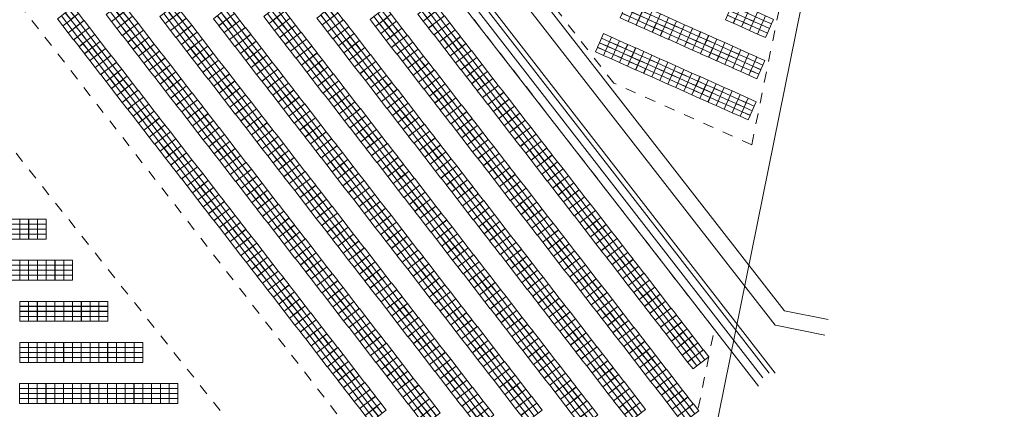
# Model space of a CAD drawing. Header units: metres. Extents: x 232744 to 233931, y 552844 to 554310.
# Tile 11 of 41: x 233568 to 233754, y 553095 to 553169. Entities that reach past the tile are written whole.
import ezdxf

# ---------------------------------------------------------------- set-up
doc = ezdxf.new("R2010")
doc.units = ezdxf.units.M
doc.linetypes.add('NLCS-HIDDEN', pattern=[4, 2, -2])
doc.layers.get('0').update_dxf_attribs({"lineweight": 18})
for name, color, linetype, lineweight in [('BH-N-beplante wallen', 251, 'Continuous', 18), ('BH-N-contouren zonneakker', 251, 'NLCS-HIDDEN', 5), ('BH-N-hekwerk', 251, 'IE-TERREINAFSCHEIDING-KUNSTMATIG-OPEN', 18), ('BH-N-verhard onderhoudspad', 251, 'Continuous', 18), ('GP-Modules', 252, 'Continuous', 9)]:
    doc.layers.add(name, color=color, linetype=linetype, lineweight=lineweight)
doc.linetypes.add('IE-TERREINAFSCHEIDING-KUNSTMATIG-OPEN', pattern='A,7,-1.5,[67,NLCS.SHX,S=0.75,R=0,X=0,Y=0],-1.5', length=10)

# ---------------------------------------------------------------- blocks, each defined once
blk = doc.blocks.new('fs_3851791_full')
for p, q in [((0, 0), (1.65, 0)), ((0, -0.93), (0, 0)), ((1.65, 0), (1.65, -0.93)), ((1.65, -0.93), (0, -0.93)), ((0, -0.94), (1.65, -0.94)), ((0, -1.87), (0, -0.94)), ((1.65, -0.94), (1.65, -1.87)), ((1.65, -1.87), (0, -1.87)), ((0, -1.89), (1.65, -1.89)), ((0, -2.82), (0, -1.89)), ((1.65, -2.82), (0, -2.82)), ((0, -2.83), (1.65, -2.83)), ((0, -3.76), (0, -2.83)), ((1.65, -1.89), (1.65, -2.82)), ((1.65, -2.83), (1.65, -3.76)), ((1.65, -3.76), (0, -3.76))]:
    blk.add_line(p, q)
blk = doc.blocks.new('fs_3851797_full')
for points in [[(0, 0, 0), (1.65, 0, 0), (1.65, -0.93, -0.34), (0, -0.93, -0.34), (0, 0, 0)], [(0, -0.94, -0.34), (1.65, -0.94, -0.34), (1.65, -1.87, -0.68), (0, -1.87, -0.68), (0, -0.94, -0.34)], [(0, -1.89, -0.69), (1.65, -1.89, -0.69), (1.65, -2.82, -1.03), (0, -2.82, -1.03), (0, -1.89, -0.69)], [(0, -2.83, -1.03), (1.65, -2.83, -1.03), (1.65, -3.76, -1.37), (0, -3.76, -1.37), (0, -2.83, -1.03)]]:
    blk.add_polyline3d(points)
blk = doc.blocks.new('fs_3851794_full')
for points in [[(0, 0, 0), (1.65, 0, 0), (1.65, -0.93, -0.34), (0, -0.93, -0.34), (0, 0, 0)], [(0, -0.94, -0.34), (1.65, -0.94, -0.34), (1.65, -1.87, -0.68), (0, -1.87, -0.68), (0, -0.94, -0.34)], [(0, -1.89, -0.69), (1.65, -1.89, -0.69), (1.65, -2.82, -1.03), (0, -2.82, -1.03), (0, -1.89, -0.69)], [(0, -2.83, -1.03), (1.65, -2.83, -1.03), (1.65, -3.76, -1.37), (0, -3.76, -1.37), (0, -2.83, -1.03)]]:
    blk.add_polyline3d(points)

msp = doc.modelspace()

# ---------------------------------------------------------------- linework, layer by layer
at = {"layer": 'BH-N-beplante wallen'}
for p, q in [((233415.85, 553481.72), (233710.54, 553102.1)), ((233708.21, 553101.22), (233413.95, 553480.25)), ((233709.4, 553102.14), (233415.14, 553481.17)), ((233412.91, 553478.95), (233707.38, 553099.64))]:
    msp.add_line(p, q, dxfattribs=at)
at = {"layer": 'BH-N-contouren zonneakker'}
for p, q in [((233680.05, 553156.85), (233461.92, 553436.58)), ((233699.04, 553110.39), (233453.02, 553427.28)), ((233681.72, 553024.93), (233437.51, 553339.5)), ((233432.78, 553312.77), (233677.64, 553004.44)), ((233706.11, 553145.24), (233680.05, 553156.85)), ((233681.72, 553024.93), (233699.04, 553110.39))]:
    msp.add_line(p, q, dxfattribs=at)
at = {"layer": 'BH-N-contouren zonneakker', "flags": 128}
msp.add_lwpolyline([(233706.11, 553145.24), (233734.3, 553284.35), (233726.95, 553317.34, -0.105166), (233726.93, 553319), (233727.95, 553324.02), (233749.66, 553431.15), (233680.91, 553585.66), (233461.92, 553436.58)], format="xyb", dxfattribs=at)
at = {"layer": 'BH-N-hekwerk', "flags": 128}
msp.add_lwpolyline([(233414.07, 553229.91), (233504.44, 553117.01), (233450.54, 553073.12), (233628.67, 552844.17), (233643.87, 552867.88), (233650.02, 552897.08), (233662.42, 552909.54), (233738.39, 553284.39), (233730.86, 553318.21), (233731.87, 553323.22), (233753.84, 553431.61), (233682.62, 553591.66), (233450.03, 553433.32)], close=True, dxfattribs=at)
at = {"layer": 'BH-N-verhard onderhoudspad'}
for p, q in [((233458.52, 553434.44), (233710.57, 553111.2)), ((233463.27, 553433.23), (233712.25, 553113.92)), ((233712.25, 553113.92), (233712.29, 553113.9)), ((233712.29, 553113.9), (233720.53, 553112.22)), ((233710.61, 553111.18), (233710.57, 553111.2)), ((233710.61, 553111.18), (233719.93, 553109.28))]:
    msp.add_line(p, q, dxfattribs=at)

# ---------------------------------------------------------------- block references
at = {"layer": 'GP-Modules'}
for name, p, rotation in [('fs_3851794_full', (233577.92, 553171.29, 2.17), 307.8241220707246), ('fs_3851794_full', (233587.11, 553172.11, 2.17), 307.8241220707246), ('fs_3851794_full', (233597.25, 553171.71, 2.17), 307.8241220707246), ('fs_3851794_full', (233607.38, 553171.32, 2.17), 307.8241220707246), ('fs_3851794_full', (233616.88, 553171.74, 2.17), 307.8241220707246), ('fs_3851794_full', (233626.92, 553171.45, 2.17), 307.8241220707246), ('fs_3851794_full', (233636.97, 553171.16, 2.17), 307.8241220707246), ('fs_3851794_full', (233646, 553172.19, 2.17), 307.8241220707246), ('fs_3851794_full', (233647.02, 553170.88, 2.17), 307.8241220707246), ('fs_3851791_full', (233682.8, 553172.61, 2.17), 336), ('fs_3851791_full', (233684.32, 553171.94, 2.17), 336), ('fs_3851791_full', (233685.84, 553171.26, 2.17), 336), ('fs_3851791_full', (233702.66, 553172.26, 2.17), 336), ('fs_3851791_full', (233704.18, 553171.59, 2.17), 336), ('fs_3851791_full', (233705.7, 553170.91, 2.17), 336), ('fs_3851794_full', (233578.94, 553169.98, 2.17), 307.8241220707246), ('fs_3851794_full', (233588.13, 553170.79, 2.17), 307.8241220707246), ('fs_3851794_full', (233589.15, 553169.48, 2.17), 307.8241220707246), ('fs_3851794_full', (233598.27, 553170.4, 2.17), 307.8241220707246), ('fs_3851794_full', (233599.29, 553169.09, 2.17), 307.8241220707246), ('fs_3851794_full', (233608.4, 553170, 2.17), 307.8241220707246), ('fs_3851794_full', (233617.9, 553170.42, 2.17), 307.8241220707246), ('fs_3851794_full', (233618.92, 553169.11, 2.17), 307.8241220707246), ('fs_3851794_full', (233627.94, 553170.14, 2.17), 307.8241220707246), ('fs_3851794_full', (233637.99, 553169.85, 2.17), 307.8241220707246), ('fs_3851794_full', (233648.04, 553169.56, 2.17), 307.8241220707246), ('fs_3851791_full', (233687.35, 553170.58, 2.17), 336), ('fs_3851791_full', (233688.87, 553169.91, 2.17), 336), ('fs_3851791_full', (233690.39, 553169.23, 2.17), 336), ('fs_3851791_full', (233707.22, 553170.23, 2.17), 336), ('fs_3851791_full', (233708.74, 553169.56, 2.17), 336), ('fs_3851794_full', (233579.96, 553168.66, 2.17), 307.8241220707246), ('fs_3851794_full', (233580.98, 553167.35, 2.17), 307.8241220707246), ('fs_3851794_full', (233590.17, 553168.17, 2.17), 307.8241220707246), ('fs_3851794_full', (233600.31, 553167.77, 2.17), 307.8241220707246), ('fs_3851794_full', (233609.42, 553168.69, 2.17), 307.8241220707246), ('fs_3851794_full', (233610.44, 553167.38, 2.17), 307.8241220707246), ('fs_3851794_full', (233619.94, 553167.8, 2.17), 307.8241220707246), ('fs_3851794_full', (233628.96, 553168.82, 2.17), 307.8241220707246), ('fs_3851794_full', (233629.98, 553167.51, 2.17), 307.8241220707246), ('fs_3851794_full', (233639.01, 553168.54, 2.17), 307.8241220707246), ('fs_3851794_full', (233640.03, 553167.22, 2.17), 307.8241220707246), ('fs_3851794_full', (233649.06, 553168.25, 2.17), 307.8241220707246), ('fs_3851791_full', (233691.91, 553168.56, 2.17), 336), ('fs_3851791_full', (233693.43, 553167.88, 2.17), 336), ('fs_3851791_full', (233694.95, 553167.2, 2.17), 336), ('fs_3851794_full', (233582, 553166.04, 2.17), 307.8241220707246), ('fs_3851794_full', (233591.19, 553166.85, 2.17), 307.8241220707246), ('fs_3851794_full', (233592.21, 553165.54, 2.17), 307.8241220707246), ('fs_3851794_full', (233601.32, 553166.46, 2.17), 307.8241220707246), ('fs_3851794_full', (233611.46, 553166.06, 2.17), 307.8241220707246), ('fs_3851794_full', (233620.96, 553166.48, 2.17), 307.8241220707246), ('fs_3851794_full', (233631, 553166.2, 2.17), 307.8241220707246), ('fs_3851794_full', (233641.05, 553165.91, 2.17), 307.8241220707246), ('fs_3851794_full', (233650.08, 553166.94, 2.17), 307.8241220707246), ('fs_3851794_full', (233651.1, 553165.62, 2.17), 307.8241220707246), ('fs_3851791_full', (233678.12, 553166.2, 2.17), 336), ('fs_3851791_full', (233679.64, 553165.52, 2.17), 336), ('fs_3851791_full', (233696.47, 553166.53, 2.17), 336), ('fs_3851791_full', (233697.99, 553165.85, 2.17), 336), ('fs_3851794_full', (233583.02, 553164.72, 2.17), 307.8241220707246), ('fs_3851794_full', (233584.04, 553163.41, 2.17), 307.8241220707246), ('fs_3851794_full', (233593.23, 553164.23, 2.17), 307.8241220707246), ('fs_3851794_full', (233602.34, 553165.14, 2.17), 307.8241220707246), ('fs_3851794_full', (233603.36, 553163.83, 2.17), 307.8241220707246), ('fs_3851794_full', (233612.48, 553164.75, 2.17), 307.8241220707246), ('fs_3851794_full', (233613.5, 553163.44, 2.17), 307.8241220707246), ('fs_3851794_full', (233621.97, 553165.17, 2.17), 307.8241220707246), ('fs_3851794_full', (233622.99, 553163.86, 2.17), 307.8241220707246), ('fs_3851794_full', (233632.02, 553164.88, 2.17), 307.8241220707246), ('fs_3851794_full', (233633.04, 553163.57, 2.17), 307.8241220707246), ('fs_3851794_full', (233642.07, 553164.6, 2.17), 307.8241220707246), ('fs_3851794_full', (233652.12, 553164.31, 2.17), 307.8241220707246), ('fs_3851791_full', (233681.16, 553164.85, 2.17), 336), ('fs_3851791_full', (233682.68, 553164.17, 2.17), 336), ('fs_3851791_full', (233684.2, 553163.49, 2.17), 336), ('fs_3851791_full', (233699.51, 553165.17, 2.17), 336), ('fs_3851791_full', (233701.03, 553164.5, 2.17), 336), ('fs_3851791_full', (233702.54, 553163.82, 2.17), 336), ('fs_3851794_full', (233585.06, 553162.09, 2.17), 307.8241220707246), ('fs_3851794_full', (233594.25, 553162.91, 2.17), 307.8241220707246), ('fs_3851794_full', (233595.27, 553161.6, 2.17), 307.8241220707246), ('fs_3851794_full', (233604.38, 553162.52, 2.17), 307.8241220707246), ('fs_3851794_full', (233614.52, 553162.12, 2.17), 307.8241220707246), ('fs_3851794_full', (233624.01, 553162.54, 2.17), 307.8241220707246), ('fs_3851794_full', (233634.06, 553162.26, 2.17), 307.8241220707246), ('fs_3851794_full', (233643.09, 553163.28, 2.17), 307.8241220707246), ('fs_3851794_full', (233644.11, 553161.97, 2.17), 307.8241220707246), ('fs_3851794_full', (233653.14, 553163, 2.17), 307.8241220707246), ('fs_3851794_full', (233654.16, 553161.68, 2.17), 307.8241220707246), ('fs_3851791_full', (233685.72, 553162.82, 2.17), 336), ('fs_3851791_full', (233687.24, 553162.14, 2.17), 336), ('fs_3851791_full', (233704.06, 553163.14, 2.17), 336), ('fs_3851791_full', (233705.58, 553162.47, 2.17), 336), ('fs_3851791_full', (233707.1, 553161.79, 2.17), 336), ('fs_3851794_full', (233586.08, 553160.78, 2.17), 307.8241220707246), ('fs_3851794_full', (233596.29, 553160.29, 2.17), 307.8241220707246), ('fs_3851794_full', (233605.4, 553161.2, 2.17), 307.8241220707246), ('fs_3851794_full', (233606.42, 553159.89, 2.17), 307.8241220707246), ('fs_3851794_full', (233615.54, 553160.81, 2.17), 307.8241220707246), ('fs_3851794_full', (233625.03, 553161.23, 2.17), 307.8241220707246), ('fs_3851794_full', (233626.05, 553159.92, 2.17), 307.8241220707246), ('fs_3851794_full', (233635.08, 553160.94, 2.17), 307.8241220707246), ('fs_3851794_full', (233645.13, 553160.66, 2.17), 307.8241220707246), ('fs_3851794_full', (233655.18, 553160.37, 2.17), 307.8241220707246), ('fs_3851791_full', (233688.76, 553161.47, 2.17), 336), ('fs_3851791_full', (233690.27, 553160.79, 2.17), 336), ('fs_3851791_full', (233691.79, 553160.11, 2.17), 336), ('fs_3851794_full', (233587.1, 553159.47, 2.17), 307.8241220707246), ('fs_3851794_full', (233588.12, 553158.15, 2.17), 307.8241220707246), ('fs_3851794_full', (233597.31, 553158.97, 2.17), 307.8241220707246), ('fs_3851794_full', (233607.44, 553158.58, 2.17), 307.8241220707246), ('fs_3851794_full', (233616.56, 553159.5, 2.17), 307.8241220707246), ('fs_3851794_full', (233617.58, 553158.18, 2.17), 307.8241220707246), ('fs_3851794_full', (233627.07, 553158.6, 2.17), 307.8241220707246), ('fs_3851794_full', (233636.1, 553159.63, 2.17), 307.8241220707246), ('fs_3851794_full', (233637.12, 553158.32, 2.17), 307.8241220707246), ('fs_3851794_full', (233646.15, 553159.34, 2.17), 307.8241220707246), ('fs_3851794_full', (233647.17, 553158.03, 2.17), 307.8241220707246), ('fs_3851794_full', (233656.2, 553159.06, 2.17), 307.8241220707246), ('fs_3851791_full', (233693.31, 553159.44, 2.17), 336), ('fs_3851791_full', (233694.83, 553158.76, 2.17), 336), ('fs_3851791_full', (233696.35, 553158.08, 2.17), 336), ('fs_3851794_full', (233589.14, 553156.84, 2.17), 307.8241220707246), ('fs_3851794_full', (233598.33, 553157.66, 2.17), 307.8241220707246), ('fs_3851794_full', (233599.35, 553156.35, 2.17), 307.8241220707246), ('fs_3851794_full', (233608.46, 553157.26, 2.17), 307.8241220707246), ('fs_3851794_full', (233609.48, 553155.95, 2.17), 307.8241220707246), ('fs_3851794_full', (233618.59, 553156.87, 2.17), 307.8241220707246), ('fs_3851794_full', (233628.09, 553157.29, 2.17), 307.8241220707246), ('fs_3851794_full', (233629.11, 553155.98, 2.17), 307.8241220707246), ('fs_3851794_full', (233638.14, 553157, 2.17), 307.8241220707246), ('fs_3851794_full', (233648.19, 553156.72, 2.17), 307.8241220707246), ('fs_3851794_full', (233657.22, 553157.74, 2.17), 307.8241220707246), ('fs_3851794_full', (233658.24, 553156.43, 2.17), 307.8241220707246), ('fs_3851791_full', (233697.87, 553157.41, 2.17), 336), ('fs_3851791_full', (233699.39, 553156.73, 2.17), 336), ('fs_3851791_full', (233700.91, 553156.05, 2.17), 336), ('fs_3851794_full', (233590.16, 553155.53, 2.17), 307.8241220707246), ('fs_3851794_full', (233591.18, 553154.21, 2.17), 307.8241220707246), ('fs_3851794_full', (233600.37, 553155.03, 2.17), 307.8241220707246), ('fs_3851794_full', (233610.5, 553154.64, 2.17), 307.8241220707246), ('fs_3851794_full', (233619.61, 553155.56, 2.17), 307.8241220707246), ('fs_3851794_full', (233620.63, 553154.24, 2.17), 307.8241220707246), ('fs_3851794_full', (233630.13, 553154.66, 2.17), 307.8241220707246), ('fs_3851794_full', (233639.16, 553155.69, 2.17), 307.8241220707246), ('fs_3851794_full', (233640.18, 553154.38, 2.17), 307.8241220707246), ('fs_3851794_full', (233649.21, 553155.4, 2.17), 307.8241220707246), ('fs_3851794_full', (233650.23, 553154.09, 2.17), 307.8241220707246), ('fs_3851794_full', (233659.26, 553155.12, 2.17), 307.8241220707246), ('fs_3851791_full', (233702.43, 553155.38, 2.17), 336), ('fs_3851791_full', (233703.94, 553154.7, 2.17), 336), ('fs_3851794_full', (233592.2, 553152.9, 2.17), 307.8241220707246), ('fs_3851794_full', (233601.39, 553153.72, 2.17), 307.8241220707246), ('fs_3851794_full', (233602.41, 553152.41, 2.17), 307.8241220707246), ('fs_3851794_full', (233611.52, 553153.32, 2.17), 307.8241220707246), ('fs_3851794_full', (233621.65, 553152.93, 2.17), 307.8241220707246), ('fs_3851794_full', (233631.15, 553153.35, 2.17), 307.8241220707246), ('fs_3851794_full', (233641.2, 553153.06, 2.17), 307.8241220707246), ('fs_3851794_full', (233651.25, 553152.78, 2.17), 307.8241220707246), ('fs_3851794_full', (233660.28, 553153.8, 2.17), 307.8241220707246), ('fs_3851794_full', (233661.3, 553152.49, 2.17), 307.8241220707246), ('fs_3851791_full', (233705.46, 553154.03, 2.17), 336), ('fs_3851794_full', (233593.22, 553151.59, 2.17), 307.8241220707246), ('fs_3851794_full', (233603.43, 553151.09, 2.17), 307.8241220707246), ('fs_3851794_full', (233612.54, 553152.01, 2.17), 307.8241220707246), ('fs_3851794_full', (233613.56, 553150.7, 2.17), 307.8241220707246), ('fs_3851794_full', (233622.67, 553151.62, 2.17), 307.8241220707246), ('fs_3851794_full', (233632.17, 553152.04, 2.17), 307.8241220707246), ('fs_3851794_full', (233633.19, 553150.72, 2.17), 307.8241220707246), ('fs_3851794_full', (233642.22, 553151.75, 2.17), 307.8241220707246), ('fs_3851794_full', (233643.24, 553150.44, 2.17), 307.8241220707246), ('fs_3851794_full', (233652.27, 553151.46, 2.17), 307.8241220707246), ('fs_3851794_full', (233662.32, 553151.17, 2.17), 307.8241220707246), ('fs_3851794_full', (233594.24, 553150.27, 2.17), 307.8241220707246), ('fs_3851794_full', (233595.26, 553148.96, 2.17), 307.8241220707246), ('fs_3851794_full', (233604.45, 553149.78, 2.17), 307.8241220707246), ('fs_3851794_full', (233614.58, 553149.38, 2.17), 307.8241220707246), ('fs_3851794_full', (233623.69, 553150.3, 2.17), 307.8241220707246), ('fs_3851794_full', (233624.71, 553148.99, 2.17), 307.8241220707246), ('fs_3851794_full', (233634.21, 553149.41, 2.17), 307.8241220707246), ('fs_3851794_full', (233644.26, 553149.12, 2.17), 307.8241220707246), ('fs_3851794_full', (233653.29, 553150.15, 2.17), 307.8241220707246), ('fs_3851794_full', (233654.31, 553148.84, 2.17), 307.8241220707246), ('fs_3851794_full', (233663.34, 553149.86, 2.17), 307.8241220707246), ('fs_3851794_full', (233664.35, 553148.55, 2.17), 307.8241220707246), ('fs_3851794_full', (233596.28, 553147.65, 2.17), 307.8241220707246), ('fs_3851794_full', (233605.47, 553148.47, 2.17), 307.8241220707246), ('fs_3851794_full', (233606.49, 553147.15, 2.17), 307.8241220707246), ('fs_3851794_full', (233615.6, 553148.07, 2.17), 307.8241220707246), ('fs_3851794_full', (233616.62, 553146.76, 2.17), 307.8241220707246), ('fs_3851794_full', (233625.73, 553147.68, 2.17), 307.8241220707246), ('fs_3851794_full', (233635.23, 553148.1, 2.17), 307.8241220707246), ('fs_3851794_full', (233636.25, 553146.78, 2.17), 307.8241220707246), ('fs_3851794_full', (233645.28, 553147.81, 2.17), 307.8241220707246), ('fs_3851794_full', (233655.33, 553147.52, 2.17), 307.8241220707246), ('fs_3851794_full', (233665.37, 553147.23, 2.17), 307.8241220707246), ('fs_3851794_full', (233597.3, 553146.33, 2.17), 307.8241220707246), ('fs_3851794_full', (233598.32, 553145.02, 2.17), 307.8241220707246), ('fs_3851794_full', (233607.51, 553145.84, 2.17), 307.8241220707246), ('fs_3851794_full', (233617.64, 553145.44, 2.17), 307.8241220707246), ('fs_3851794_full', (233626.75, 553146.36, 2.17), 307.8241220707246), ('fs_3851794_full', (233627.77, 553145.05, 2.17), 307.8241220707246), ('fs_3851794_full', (233637.27, 553145.47, 2.17), 307.8241220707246), ('fs_3851794_full', (233646.3, 553146.5, 2.17), 307.8241220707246), ('fs_3851794_full', (233647.32, 553145.18, 2.17), 307.8241220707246), ('fs_3851794_full', (233656.35, 553146.21, 2.17), 307.8241220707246), ('fs_3851794_full', (233657.37, 553144.9, 2.17), 307.8241220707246), ('fs_3851794_full', (233666.39, 553145.92, 2.17), 307.8241220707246), ('fs_3851794_full', (233599.34, 553143.71, 2.17), 307.8241220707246), ('fs_3851794_full', (233608.53, 553144.53, 2.17), 307.8241220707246), ('fs_3851794_full', (233609.55, 553143.21, 2.17), 307.8241220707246), ('fs_3851794_full', (233618.66, 553144.13, 2.17), 307.8241220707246), ('fs_3851794_full', (233628.79, 553143.74, 2.17), 307.8241220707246), ('fs_3851794_full', (233638.29, 553144.16, 2.17), 307.8241220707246), ('fs_3851794_full', (233648.34, 553143.87, 2.17), 307.8241220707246), ('fs_3851794_full', (233658.39, 553143.58, 2.17), 307.8241220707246), ('fs_3851794_full', (233667.41, 553144.61, 2.17), 307.8241220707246), ('fs_3851794_full', (233668.43, 553143.29, 2.17), 307.8241220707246), ('fs_3851794_full', (233600.36, 553142.39, 2.17), 307.8241220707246), ('fs_3851794_full', (233601.38, 553141.08, 2.17), 307.8241220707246), ('fs_3851794_full', (233610.57, 553141.9, 2.17), 307.8241220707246), ('fs_3851794_full', (233619.68, 553142.82, 2.17), 307.8241220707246), ('fs_3851794_full', (233620.7, 553141.5, 2.17), 307.8241220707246), ('fs_3851794_full', (233629.81, 553142.42, 2.17), 307.8241220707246), ('fs_3851794_full', (233630.83, 553141.11, 2.17), 307.8241220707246), ('fs_3851794_full', (233639.31, 553142.84, 2.17), 307.8241220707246), ('fs_3851794_full', (233640.33, 553141.53, 2.17), 307.8241220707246), ('fs_3851794_full', (233649.36, 553142.56, 2.17), 307.8241220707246), ('fs_3851794_full', (233650.38, 553141.24, 2.17), 307.8241220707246), ('fs_3851794_full', (233659.4, 553142.27, 2.17), 307.8241220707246), ('fs_3851794_full', (233669.45, 553141.98, 2.17), 307.8241220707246), ('fs_3851794_full', (233602.4, 553139.77, 2.17), 307.8241220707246), ('fs_3851794_full', (233611.59, 553140.59, 2.17), 307.8241220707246), ('fs_3851794_full', (233612.6, 553139.27, 2.17), 307.8241220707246), ('fs_3851794_full', (233621.72, 553140.19, 2.17), 307.8241220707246), ('fs_3851794_full', (233631.85, 553139.8, 2.17), 307.8241220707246), ('fs_3851794_full', (233641.35, 553140.22, 2.17), 307.8241220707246), ('fs_3851794_full', (233651.4, 553139.93, 2.17), 307.8241220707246), ('fs_3851794_full', (233660.42, 553140.96, 2.17), 307.8241220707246), ('fs_3851794_full', (233661.44, 553139.64, 2.17), 307.8241220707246), ('fs_3851794_full', (233670.47, 553140.67, 2.17), 307.8241220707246), ('fs_3851794_full', (233671.49, 553139.35, 2.17), 307.8241220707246), ('fs_3851794_full', (233603.42, 553138.45, 2.17), 307.8241220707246), ('fs_3851794_full', (233613.62, 553137.96, 2.17), 307.8241220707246), ('fs_3851794_full', (233622.74, 553138.88, 2.17), 307.8241220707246), ('fs_3851794_full', (233623.76, 553137.56, 2.17), 307.8241220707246), ('fs_3851794_full', (233632.87, 553138.48, 2.17), 307.8241220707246), ('fs_3851794_full', (233642.37, 553138.9, 2.17), 307.8241220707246), ('fs_3851794_full', (233643.39, 553137.59, 2.17), 307.8241220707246), ('fs_3851794_full', (233652.42, 553138.62, 2.17), 307.8241220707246), ('fs_3851794_full', (233662.46, 553138.33, 2.17), 307.8241220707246), ('fs_3851794_full', (233672.51, 553138.04, 2.17), 307.8241220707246), ('fs_3851794_full', (233604.44, 553137.14, 2.17), 307.8241220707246), ('fs_3851794_full', (233605.46, 553135.83, 2.17), 307.8241220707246), ('fs_3851794_full', (233614.64, 553136.65, 2.17), 307.8241220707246), ('fs_3851794_full', (233624.78, 553136.25, 2.17), 307.8241220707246), ('fs_3851794_full', (233633.89, 553137.17, 2.17), 307.8241220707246), ('fs_3851794_full', (233634.91, 553135.85, 2.17), 307.8241220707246), ('fs_3851794_full', (233644.41, 553136.28, 2.17), 307.8241220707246), ('fs_3851794_full', (233653.44, 553137.3, 2.17), 307.8241220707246), ('fs_3851794_full', (233654.45, 553135.99, 2.17), 307.8241220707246), ('fs_3851794_full', (233663.48, 553137.02, 2.17), 307.8241220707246), ('fs_3851794_full', (233664.5, 553135.7, 2.17), 307.8241220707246), ('fs_3851794_full', (233673.53, 553136.73, 2.17), 307.8241220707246), ('fs_3851794_full', (233606.47, 553134.51, 2.17), 307.8241220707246), ('fs_3851794_full', (233615.66, 553135.33, 2.17), 307.8241220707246), ('fs_3851794_full', (233616.68, 553134.02, 2.17), 307.8241220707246), ('fs_3851794_full', (233625.8, 553134.94, 2.17), 307.8241220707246), ('fs_3851794_full', (233626.82, 553133.62, 2.17), 307.8241220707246), ('fs_3851794_full', (233635.93, 553134.54, 2.17), 307.8241220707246), ('fs_3851794_full', (233645.43, 553134.96, 2.17), 307.8241220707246), ('fs_3851794_full', (233646.45, 553133.65, 2.17), 307.8241220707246), ('fs_3851794_full', (233655.47, 553134.68, 2.17), 307.8241220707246), ('fs_3851794_full', (233665.52, 553134.39, 2.17), 307.8241220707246), ('fs_3851794_full', (233674.55, 553135.41, 2.17), 307.8241220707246), ('fs_3851794_full', (233675.57, 553134.1, 2.17), 307.8241220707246), ('fs_3851794_full', (233607.49, 553133.2, 2.17), 307.8241220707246), ('fs_3851794_full', (233608.51, 553131.89, 2.17), 307.8241220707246), ('fs_3851794_full', (233617.7, 553132.71, 2.17), 307.8241220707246), ('fs_3851794_full', (233627.84, 553132.31, 2.17), 307.8241220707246), ('fs_3851794_full', (233636.95, 553133.23, 2.17), 307.8241220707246), ('fs_3851794_full', (233637.97, 553131.91, 2.17), 307.8241220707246), ('fs_3851794_full', (233647.47, 553132.34, 2.17), 307.8241220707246), ('fs_3851794_full', (233656.49, 553133.36, 2.17), 307.8241220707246), ('fs_3851794_full', (233657.51, 553132.05, 2.17), 307.8241220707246), ('fs_3851794_full', (233666.54, 553133.08, 2.17), 307.8241220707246), ('fs_3851794_full', (233667.56, 553131.76, 2.17), 307.8241220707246), ('fs_3851794_full', (233676.59, 553132.79, 2.17), 307.8241220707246), ('fs_3851794_full', (233609.53, 553130.57, 2.17), 307.8241220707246), ('fs_3851794_full', (233618.72, 553131.39, 2.17), 307.8241220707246), ('fs_3851794_full', (233619.74, 553130.08, 2.17), 307.8241220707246), ('fs_3851794_full', (233628.86, 553131, 2.17), 307.8241220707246), ('fs_3851794_full', (233638.99, 553130.6, 2.17), 307.8241220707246), ('fs_3851794_full', (233648.49, 553131.02, 2.17), 307.8241220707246), ('fs_3851794_full', (233658.53, 553130.74, 2.17), 307.8241220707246), ('fs_3851794_full', (233668.58, 553130.45, 2.17), 307.8241220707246), ('fs_3851794_full', (233677.61, 553131.47, 2.17), 307.8241220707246), ('fs_3851794_full', (233678.63, 553130.16, 2.17), 307.8241220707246), ('fs_3851794_full', (233610.55, 553129.26, 2.17), 307.8241220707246), ('fs_3851794_full', (233620.76, 553128.77, 2.17), 307.8241220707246), ('fs_3851794_full', (233629.87, 553129.68, 2.17), 307.8241220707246), ('fs_3851794_full', (233630.89, 553128.37, 2.17), 307.8241220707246), ('fs_3851794_full', (233640.01, 553129.29, 2.17), 307.8241220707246), ('fs_3851794_full', (233649.51, 553129.71, 2.17), 307.8241220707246), ('fs_3851794_full', (233650.52, 553128.4, 2.17), 307.8241220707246), ('fs_3851794_full', (233659.55, 553129.42, 2.17), 307.8241220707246), ('fs_3851794_full', (233660.57, 553128.11, 2.17), 307.8241220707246), ('fs_3851794_full', (233669.6, 553129.13, 2.17), 307.8241220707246), ('fs_3851794_full', (233679.65, 553128.85, 2.17), 307.8241220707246), ('fs_3851794_full', (233611.57, 553127.95, 2.17), 307.8241220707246), ('fs_3851794_full', (233612.59, 553126.63, 2.17), 307.8241220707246), ('fs_3851794_full', (233621.78, 553127.45, 2.17), 307.8241220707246), ('fs_3851794_full', (233631.91, 553127.06, 2.17), 307.8241220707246), ('fs_3851794_full', (233641.03, 553127.97, 2.17), 307.8241220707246), ('fs_3851794_full', (233642.05, 553126.66, 2.17), 307.8241220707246), ('fs_3851794_full', (233651.54, 553127.08, 2.17), 307.8241220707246), ('fs_3851794_full', (233661.59, 553126.8, 2.17), 307.8241220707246), ('fs_3851794_full', (233670.62, 553127.82, 2.17), 307.8241220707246), ('fs_3851794_full', (233671.64, 553126.51, 2.17), 307.8241220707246), ('fs_3851794_full', (233680.67, 553127.53, 2.17), 307.8241220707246), ('fs_3851794_full', (233681.69, 553126.22, 2.17), 307.8241220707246), ('fs_3851794_full', (233613.61, 553125.32, 2.17), 307.8241220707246), ('fs_3851794_full', (233622.8, 553126.14, 2.17), 307.8241220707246), ('fs_3851794_full', (233623.82, 553124.83, 2.17), 307.8241220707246), ('fs_3851794_full', (233632.93, 553125.74, 2.17), 307.8241220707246), ('fs_3851794_full', (233633.95, 553124.43, 2.17), 307.8241220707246), ('fs_3851794_full', (233643.07, 553125.35, 2.17), 307.8241220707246), ('fs_3851794_full', (233652.56, 553125.77, 2.17), 307.8241220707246), ('fs_3851794_full', (233653.58, 553124.46, 2.17), 307.8241220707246), ('fs_3851794_full', (233662.61, 553125.48, 2.17), 307.8241220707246), ('fs_3851794_full', (233672.66, 553125.19, 2.17), 307.8241220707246), ('fs_3851794_full', (233682.71, 553124.91, 2.17), 307.8241220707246), ('fs_3851794_full', (233614.63, 553124.01, 2.17), 307.8241220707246), ('fs_3851794_full', (233615.65, 553122.69, 2.17), 307.8241220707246), ('fs_3851794_full', (233624.84, 553123.51, 2.17), 307.8241220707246), ('fs_3851794_full', (233634.97, 553123.12, 2.17), 307.8241220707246), ('fs_3851794_full', (233644.09, 553124.03, 2.17), 307.8241220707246), ('fs_3851794_full', (233645.11, 553122.72, 2.17), 307.8241220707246), ('fs_3851794_full', (233654.6, 553123.14, 2.17), 307.8241220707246), ('fs_3851794_full', (233663.63, 553124.17, 2.17), 307.8241220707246), ('fs_3851794_full', (233664.65, 553122.86, 2.17), 307.8241220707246), ('fs_3851794_full', (233673.68, 553123.88, 2.17), 307.8241220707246), ('fs_3851794_full', (233674.7, 553122.57, 2.17), 307.8241220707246), ('fs_3851794_full', (233683.73, 553123.59, 2.17), 307.8241220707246), ('fs_3851794_full', (233616.67, 553121.38, 2.17), 307.8241220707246), ('fs_3851794_full', (233625.86, 553122.2, 2.17), 307.8241220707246), ('fs_3851794_full', (233626.88, 553120.89, 2.17), 307.8241220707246), ('fs_3851794_full', (233635.99, 553121.8, 2.17), 307.8241220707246), ('fs_3851794_full', (233646.13, 553121.41, 2.17), 307.8241220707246), ('fs_3851794_full', (233655.62, 553121.83, 2.17), 307.8241220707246), ('fs_3851794_full', (233665.67, 553121.54, 2.17), 307.8241220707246), ('fs_3851794_full', (233675.72, 553121.25, 2.17), 307.8241220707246), ('fs_3851794_full', (233684.75, 553122.28, 2.17), 307.8241220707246), ('fs_3851794_full', (233685.77, 553120.97, 2.17), 307.8241220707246), ('fs_3851794_full', (233617.69, 553120.07, 2.17), 307.8241220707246), ('fs_3851794_full', (233618.71, 553118.75, 2.17), 307.8241220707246), ('fs_3851794_full', (233627.9, 553119.57, 2.17), 307.8241220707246), ('fs_3851794_full', (233637.01, 553120.49, 2.17), 307.8241220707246), ('fs_3851794_full', (233638.03, 553119.18, 2.17), 307.8241220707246), ('fs_3851794_full', (233647.14, 553120.09, 2.17), 307.8241220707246), ('fs_3851794_full', (233648.16, 553118.78, 2.17), 307.8241220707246), ('fs_3851794_full', (233656.64, 553120.52, 2.17), 307.8241220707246), ('fs_3851794_full', (233657.66, 553119.2, 2.17), 307.8241220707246), ('fs_3851794_full', (233666.69, 553120.23, 2.17), 307.8241220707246), ('fs_3851794_full', (233667.71, 553118.92, 2.17), 307.8241220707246), ('fs_3851794_full', (233676.74, 553119.94, 2.17), 307.8241220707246), ('fs_3851794_full', (233686.79, 553119.65, 2.17), 307.8241220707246), ('fs_3851794_full', (233619.73, 553117.44, 2.17), 307.8241220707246), ('fs_3851794_full', (233628.92, 553118.26, 2.17), 307.8241220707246), ('fs_3851794_full', (233629.94, 553116.95, 2.17), 307.8241220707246), ('fs_3851794_full', (233639.05, 553117.86, 2.17), 307.8241220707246), ('fs_3851794_full', (233649.18, 553117.47, 2.17), 307.8241220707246), ('fs_3851794_full', (233658.68, 553117.89, 2.17), 307.8241220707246), ('fs_3851794_full', (233668.73, 553117.6, 2.17), 307.8241220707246), ('fs_3851794_full', (233677.76, 553118.63, 2.17), 307.8241220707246), ('fs_3851794_full', (233678.78, 553117.31, 2.17), 307.8241220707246), ('fs_3851794_full', (233687.81, 553118.34, 2.17), 307.8241220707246), ('fs_3851794_full', (233688.83, 553117.03, 2.17), 307.8241220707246), ('fs_3851794_full', (233620.75, 553116.13, 2.17), 307.8241220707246), ('fs_3851794_full', (233630.96, 553115.63, 2.17), 307.8241220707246), ('fs_3851794_full', (233640.07, 553116.55, 2.17), 307.8241220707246), ('fs_3851794_full', (233641.09, 553115.24, 2.17), 307.8241220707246), ('fs_3851794_full', (233650.2, 553116.15, 2.17), 307.8241220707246), ('fs_3851794_full', (233659.7, 553116.58, 2.17), 307.8241220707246), ('fs_3851794_full', (233660.72, 553115.26, 2.17), 307.8241220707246), ('fs_3851794_full', (233669.75, 553116.29, 2.17), 307.8241220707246), ('fs_3851794_full', (233679.8, 553116, 2.17), 307.8241220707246), ('fs_3851794_full', (233689.85, 553115.71, 2.17), 307.8241220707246), ('fs_3851794_full', (233621.77, 553114.81, 2.17), 307.8241220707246), ('fs_3851794_full', (233622.79, 553113.5, 2.17), 307.8241220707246), ('fs_3851794_full', (233631.98, 553114.32, 2.17), 307.8241220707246), ('fs_3851794_full', (233642.11, 553113.92, 2.17), 307.8241220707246), ('fs_3851794_full', (233651.22, 553114.84, 2.17), 307.8241220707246), ('fs_3851794_full', (233652.24, 553113.53, 2.17), 307.8241220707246), ('fs_3851794_full', (233661.74, 553113.95, 2.17), 307.8241220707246), ('fs_3851794_full', (233670.77, 553114.98, 2.17), 307.8241220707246), ('fs_3851794_full', (233671.79, 553113.66, 2.17), 307.8241220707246), ('fs_3851794_full', (233680.82, 553114.69, 2.17), 307.8241220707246), ('fs_3851794_full', (233681.84, 553113.37, 2.17), 307.8241220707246), ('fs_3851794_full', (233690.87, 553114.4, 2.17), 307.8241220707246), ('fs_3851794_full', (233623.81, 553112.19, 2.17), 307.8241220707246), ('fs_3851794_full', (233633, 553113.01, 2.17), 307.8241220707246), ('fs_3851794_full', (233634.02, 553111.69, 2.17), 307.8241220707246), ('fs_3851794_full', (233643.13, 553112.61, 2.17), 307.8241220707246), ('fs_3851794_full', (233644.15, 553111.3, 2.17), 307.8241220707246), ('fs_3851794_full', (233653.26, 553112.21, 2.17), 307.8241220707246), ('fs_3851794_full', (233662.76, 553112.64, 2.17), 307.8241220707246), ('fs_3851794_full', (233663.78, 553111.32, 2.17), 307.8241220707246), ('fs_3851794_full', (233672.81, 553112.35, 2.17), 307.8241220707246), ('fs_3851794_full', (233682.86, 553112.06, 2.17), 307.8241220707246), ('fs_3851794_full', (233691.88, 553113.09, 2.17), 307.8241220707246), ('fs_3851794_full', (233692.9, 553111.77, 2.17), 307.8241220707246), ('fs_3851794_full', (233624.83, 553110.87, 2.17), 307.8241220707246), ('fs_3851794_full', (233625.85, 553109.56, 2.17), 307.8241220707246), ('fs_3851794_full', (233635.04, 553110.38, 2.17), 307.8241220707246), ('fs_3851794_full', (233645.17, 553109.98, 2.17), 307.8241220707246), ('fs_3851794_full', (233654.28, 553110.9, 2.17), 307.8241220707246), ('fs_3851794_full', (233655.3, 553109.59, 2.17), 307.8241220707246), ('fs_3851794_full', (233664.8, 553110.01, 2.17), 307.8241220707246), ('fs_3851794_full', (233673.83, 553111.04, 2.17), 307.8241220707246), ('fs_3851794_full', (233674.85, 553109.72, 2.17), 307.8241220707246), ('fs_3851794_full', (233683.88, 553110.75, 2.17), 307.8241220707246), ('fs_3851794_full', (233693.92, 553110.46, 2.17), 307.8241220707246), ('fs_3851794_full', (233626.87, 553108.25, 2.17), 307.8241220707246), ('fs_3851794_full', (233636.06, 553109.07, 2.17), 307.8241220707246), ('fs_3851794_full', (233637.08, 553107.75, 2.17), 307.8241220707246), ('fs_3851794_full', (233646.19, 553108.67, 2.17), 307.8241220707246), ('fs_3851794_full', (233656.32, 553108.27, 2.17), 307.8241220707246), ('fs_3851794_full', (233665.82, 553108.7, 2.17), 307.8241220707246), ('fs_3851794_full', (233675.87, 553108.41, 2.17), 307.8241220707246), ('fs_3851794_full', (233684.9, 553109.43, 2.17), 307.8241220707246), ('fs_3851794_full', (233685.92, 553108.12, 2.17), 307.8241220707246), ('fs_3851794_full', (233694.94, 553109.15, 2.17), 307.8241220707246), ('fs_3851794_full', (233695.96, 553107.83, 2.17), 307.8241220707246), ('fs_3851794_full', (233627.89, 553106.93, 2.17), 307.8241220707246), ('fs_3851794_full', (233638.1, 553106.44, 2.17), 307.8241220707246), ('fs_3851794_full', (233647.21, 553107.36, 2.17), 307.8241220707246), ('fs_3851794_full', (233648.23, 553106.04, 2.17), 307.8241220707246), ('fs_3851794_full', (233657.34, 553106.96, 2.17), 307.8241220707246), ('fs_3851794_full', (233666.84, 553107.38, 2.17), 307.8241220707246), ('fs_3851794_full', (233667.86, 553106.07, 2.17), 307.8241220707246), ('fs_3851794_full', (233676.89, 553107.09, 2.17), 307.8241220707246), ('fs_3851794_full', (233677.91, 553105.78, 2.17), 307.8241220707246), ('fs_3851794_full', (233686.94, 553106.81, 2.17), 307.8241220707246), ('fs_3851794_full', (233696.98, 553106.52, 2.17), 307.8241220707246), ('fs_3851794_full', (233628.91, 553105.62, 2.17), 307.8241220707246), ('fs_3851794_full', (233629.93, 553104.31, 2.17), 307.8241220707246), ('fs_3851794_full', (233639.12, 553105.13, 2.17), 307.8241220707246), ('fs_3851794_full', (233649.25, 553104.73, 2.17), 307.8241220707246), ('fs_3851794_full', (233658.36, 553105.65, 2.17), 307.8241220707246), ('fs_3851794_full', (233659.38, 553104.33, 2.17), 307.8241220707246), ('fs_3851794_full', (233668.88, 553104.76, 2.17), 307.8241220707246), ('fs_3851794_full', (233678.93, 553104.47, 2.17), 307.8241220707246), ('fs_3851794_full', (233687.95, 553105.49, 2.17), 307.8241220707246), ('fs_3851794_full', (233688.97, 553104.18, 2.17), 307.8241220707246), ('fs_3851794_full', (233630.95, 553102.99, 2.17), 307.8241220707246), ('fs_3851794_full', (233640.14, 553103.81, 2.17), 307.8241220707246), ('fs_3851794_full', (233641.15, 553102.5, 2.17), 307.8241220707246), ('fs_3851794_full', (233650.27, 553103.42, 2.17), 307.8241220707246), ('fs_3851794_full', (233651.29, 553102.1, 2.17), 307.8241220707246), ('fs_3851794_full', (233660.4, 553103.02, 2.17), 307.8241220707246), ('fs_3851794_full', (233669.9, 553103.44, 2.17), 307.8241220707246), ('fs_3851794_full', (233670.92, 553102.13, 2.17), 307.8241220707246), ('fs_3851794_full', (233679.95, 553103.15, 2.17), 307.8241220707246), ('fs_3851794_full', (233689.99, 553102.87, 2.17), 307.8241220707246), ('fs_3851794_full', (233631.97, 553101.68, 2.17), 307.8241220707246), ('fs_3851794_full', (233632.99, 553100.37, 2.17), 307.8241220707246), ('fs_3851794_full', (233642.17, 553101.19, 2.17), 307.8241220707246), ('fs_3851794_full', (233652.31, 553100.79, 2.17), 307.8241220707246), ('fs_3851794_full', (233661.42, 553101.71, 2.17), 307.8241220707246), ('fs_3851794_full', (233662.44, 553100.39, 2.17), 307.8241220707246), ('fs_3851794_full', (233671.94, 553100.82, 2.17), 307.8241220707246), ('fs_3851794_full', (233680.97, 553101.84, 2.17), 307.8241220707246), ('fs_3851794_full', (233681.99, 553100.53, 2.17), 307.8241220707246), ('fs_3851794_full', (233691.01, 553101.55, 2.17), 307.8241220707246), ('fs_3851794_full', (233692.03, 553100.24, 2.17), 307.8241220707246), ('fs_3851794_full', (233634, 553099.05, 2.17), 307.8241220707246), ('fs_3851794_full', (233643.19, 553099.87, 2.17), 307.8241220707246), ('fs_3851794_full', (233644.21, 553098.56, 2.17), 307.8241220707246), ('fs_3851794_full', (233653.33, 553099.48, 2.17), 307.8241220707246), ('fs_3851794_full', (233663.46, 553099.08, 2.17), 307.8241220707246), ('fs_3851794_full', (233672.96, 553099.5, 2.17), 307.8241220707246), ('fs_3851794_full', (233683, 553099.21, 2.17), 307.8241220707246), ('fs_3851794_full', (233693.05, 553098.93, 2.17), 307.8241220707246), ('fs_3851794_full', (233635.02, 553097.74, 2.17), 307.8241220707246), ('fs_3851794_full', (233636.04, 553096.43, 2.17), 307.8241220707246), ('fs_3851794_full', (233645.23, 553097.25, 2.17), 307.8241220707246), ('fs_3851794_full', (233654.35, 553098.16, 2.17), 307.8241220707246), ('fs_3851794_full', (233655.37, 553096.85, 2.17), 307.8241220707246), ('fs_3851794_full', (233664.48, 553097.77, 2.17), 307.8241220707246), ('fs_3851794_full', (233665.5, 553096.45, 2.17), 307.8241220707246), ('fs_3851794_full', (233673.98, 553098.19, 2.17), 307.8241220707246), ('fs_3851794_full', (233675, 553096.88, 2.17), 307.8241220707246), ('fs_3851794_full', (233684.02, 553097.9, 2.17), 307.8241220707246), ('fs_3851794_full', (233685.04, 553096.59, 2.17), 307.8241220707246), ('fs_3851794_full', (233694.07, 553097.61, 2.17), 307.8241220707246), ('fs_3851794_full', (233646.25, 553095.93, 2.17), 307.8241220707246), ('fs_3851794_full', (233656.39, 553095.54, 2.17), 307.8241220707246), ('fs_3851794_full', (233676.02, 553095.56, 2.17), 307.8241220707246), ('fs_3851794_full', (233695.09, 553096.3, 2.17), 307.8241220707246)]:
    msp.add_blockref(name, p, dxfattribs=dict(at, rotation=rotation))
for p in [(233566.18, 553131.19, 2.17), (233567.84, 553131.19, 2.17), (233569.51, 553131.19, 2.17), (233571.17, 553131.19, 2.17), (233566.17, 553123.43, 2.17), (233567.83, 553123.43, 2.17), (233569.49, 553123.43, 2.17), (233571.16, 553123.43, 2.17), (233572.82, 553123.43, 2.17), (233574.48, 553123.43, 2.17), (233576.14, 553123.43, 2.17), (233567.82, 553115.66, 2.17), (233569.48, 553115.66, 2.17), (233571.14, 553115.66, 2.17), (233572.81, 553115.66, 2.17), (233574.47, 553115.66, 2.17), (233576.13, 553115.66, 2.17), (233577.79, 553115.66, 2.17), (233579.46, 553115.66, 2.17), (233581.12, 553115.66, 2.17), (233582.78, 553115.66, 2.17), (233567.81, 553107.9, 2.17), (233569.47, 553107.9, 2.17), (233571.13, 553107.9, 2.17), (233572.8, 553107.9, 2.17), (233574.46, 553107.9, 2.17), (233576.12, 553107.9, 2.17), (233577.79, 553107.9, 2.17), (233579.45, 553107.9, 2.17), (233581.11, 553107.9, 2.17), (233582.77, 553107.9, 2.17), (233584.44, 553107.9, 2.17), (233586.1, 553107.9, 2.17), (233587.76, 553107.9, 2.17), (233589.41, 553107.9, 2.17), (233567.8, 553100.14, 2.17), (233569.46, 553100.14, 2.17), (233571.12, 553100.14, 2.17), (233572.78, 553100.14, 2.17), (233574.45, 553100.14, 2.17), (233576.11, 553100.14, 2.17), (233577.77, 553100.14, 2.17), (233579.44, 553100.14, 2.17), (233581.1, 553100.14, 2.17), (233582.76, 553100.14, 2.17), (233584.42, 553100.14, 2.17), (233586.09, 553100.14, 2.17), (233587.75, 553100.14, 2.17), (233589.41, 553100.14, 2.17), (233591.07, 553100.14, 2.17), (233592.74, 553100.14, 2.17), (233594.4, 553100.14, 2.17), (233596.05, 553100.14, 2.17)]:
    msp.add_blockref('fs_3851797_full', p, dxfattribs=at)

doc.saveas('drawing.dxf')
